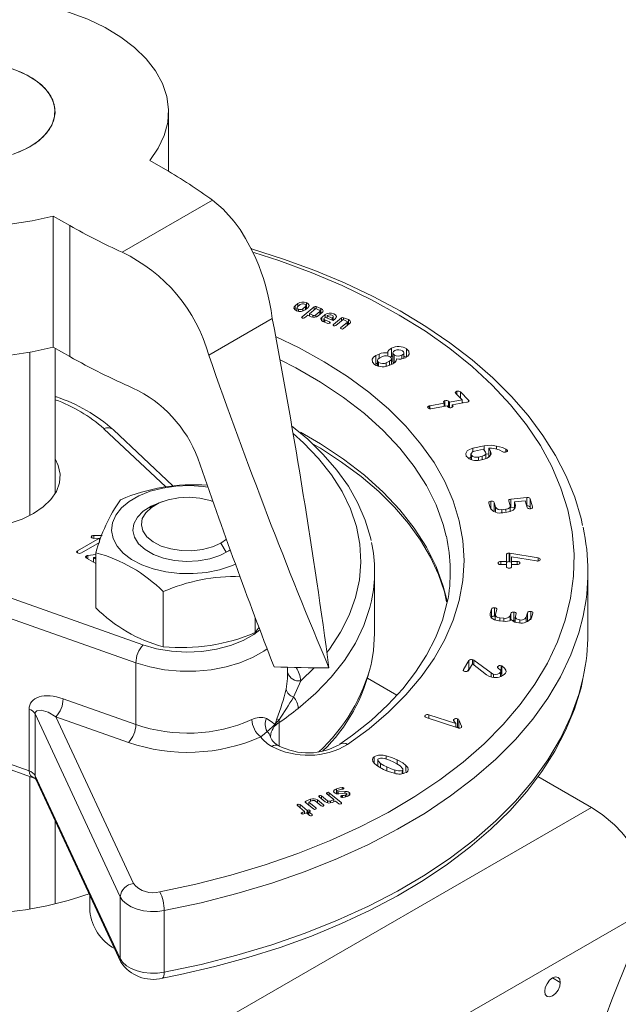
# Model space of a CAD drawing. Header units: millimetres. Extents: x 195 to 7681, y 65 to 5395.
# Tile 38 of 80: x 1066 to 1153, y 4495 to 4638. Entities that reach past the tile are written whole.
import ezdxf

# ---------------------------------------------------------------- set-up
doc = ezdxf.new("R2010")
doc.units = ezdxf.units.MM
doc.layers.add('COTAS', color=1, linetype='Continuous')
doc.dimstyles.new('SLDDIMSTYLE1', dxfattribs={"dimtxt": 0.18, "dimasz": 45.5, "dimexe": 0, "dimexo": 0.0625, "dimgap": 0, "dimtad": 0, "dimtih": 1, "dimtoh": 1, "dimdec": 0, "dimrnd": 1e-09, "dimzin": 0, "dimdsep": 46, "dimtxsty": 'Standard', "dimsah": 1, "dimcen": 0.09, "dimadec": 0, "dimazin": 0, "dimtfac": 45.5, "dimtdec": 0, "dimtofl": 0, "dimtmove": 0, "dimatfit": 3, "dimfxl": 1, "dimfrac": 2, "dimtolj": 1, "dimtzin": 0, "dimarcsym": 0})

msp = doc.modelspace()

# ---------------------------------------------------------------- linework, layer by layer
at = {"color": 7, "linetype": 'Continuous', "lineweight": 18, "ltscale": 13}
for p, q in [((1087.89, 4616.28), (1087.89, 4624.95)), ((1085.17, 4617.86), (1087.45, 4616.54)), ((1094.31, 4612.08), (1081.16, 4604.49)), ((1073.54, 4608.37), (1071.11, 4609.77)), ((1071.11, 4609.77), (1071.11, 4590.7)), ((1073.54, 4608.37), (1073.54, 4589.3)), ((1106.3, 4596.71), (1106.69, 4597.03)), ((1106.3, 4596.71), (1106.3, 4596.12)), ((1106.58, 4596.41), (1106.58, 4595.97)), ((1107.06, 4596.88), (1106.67, 4596.56)), ((1106.69, 4597.03), (1106.69, 4596.58)), ((1106.78, 4596.2), (1106.78, 4595.91)), ((1107.32, 4595.1), (1109.07, 4596.55)), ((1107.41, 4596.26), (1107.8, 4596.58)), ((1107.41, 4596.26), (1107.41, 4595.94)), ((1108.17, 4596.43), (1107.78, 4596.11)), ((1107.8, 4596.58), (1107.8, 4596.13)), ((1107.88, 4596.2), (1107.88, 4596.73)), ((1107.95, 4597.16), (1107.95, 4596.25)), ((1109.31, 4596.29), (1108.4, 4595.54)), ((1109.07, 4596.55), (1109.07, 4596.1)), ((1109.3, 4595.38), (1109.88, 4595.86)), ((1109.82, 4596.09), (1109.31, 4596.29)), ((1109.38, 4596.58), (1110.07, 4596.3)), ((1109.38, 4596.58), (1109.38, 4596.27)), ((1109.88, 4595.86), (1109.88, 4595.41)), ((1109.94, 4595.45), (1109.94, 4595.96)), ((1110.07, 4596.3), (1110.07, 4595.56)), ((1102.99, 4594.84), (1093.75, 4589.51)), ((1107.32, 4595.1), (1107.32, 4594.95)), ((1108.14, 4595.33), (1107.68, 4594.96)), ((1108.65, 4595.12), (1108.14, 4595.33)), ((1108.4, 4595.54), (1108.9, 4595.34)), ((1108.4, 4595.54), (1108.4, 4595.23)), ((1108.9, 4595.34), (1108.9, 4595.06)), ((1109.3, 4595.38), (1109.3, 4595.08)), ((1110.25, 4595.71), (1109.67, 4595.23)), ((1110.18, 4595.02), (1110.66, 4595.43)), ((1110.18, 4595.02), (1110.18, 4594.55)), ((1111.05, 4594.15), (1110.36, 4594.43)), ((1110.49, 4594.78), (1110.49, 4594.38)), ((1110.71, 4595.01), (1110.55, 4594.88)), ((1110.61, 4594.64), (1111.31, 4594.36)), ((1110.61, 4594.64), (1110.61, 4594.33)), ((1110.66, 4595.43), (1110.66, 4594.97)), ((1111.82, 4594.56), (1110.71, 4595.01)), ((1111.03, 4595.28), (1110.96, 4595.22)), ((1110.96, 4595.22), (1111.71, 4594.92)), ((1110.96, 4595.22), (1110.96, 4594.91)), ((1111.71, 4594.92), (1111.78, 4594.98)), ((1111.71, 4594.92), (1111.71, 4594.61)), ((1111.78, 4594.98), (1111.78, 4594.58)), ((1112.14, 4594.83), (1111.82, 4594.56)), ((1111.86, 4594.59), (1111.86, 4595.12)), ((1111.88, 4593.98), (1113.04, 4594.94)), ((1113.28, 4594.69), (1112.24, 4593.83)), ((1113.04, 4594.94), (1113.04, 4594.49)), ((1113.79, 4594.48), (1113.28, 4594.69)), ((1113.36, 4594.97), (1114.05, 4594.69)), ((1113.36, 4594.97), (1113.36, 4594.66)), ((1114.05, 4594.69), (1114.05, 4593.96)), ((1111.31, 4594.36), (1111.31, 4594.15)), ((1111.88, 4593.98), (1111.88, 4593.83)), ((1112.98, 4593.53), (1113.86, 4594.25)), ((1112.98, 4593.53), (1112.98, 4593.38)), ((1114.23, 4594.11), (1113.35, 4593.38)), ((1113.86, 4594.25), (1113.86, 4593.8)), ((1113.91, 4593.85), (1113.91, 4594.35)), ((1073.54, 4589.3), (1071.11, 4590.7)), ((1071.39, 4569.34), (1071.39, 4590.54)), ((1120.32, 4590.55), (1120.32, 4589.32)), ((1122.53, 4590.43), (1122.53, 4589.21)), ((1067.73, 4566.18), (1067.73, 4589.94)), ((1118.05, 4589.45), (1118.51, 4589.67)), ((1118.05, 4589.45), (1118.05, 4588.23)), ((1118.27, 4588.75), (1118.27, 4587.97)), ((1118.51, 4589.67), (1118.51, 4589.07)), ((1119.01, 4589.32), (1118.56, 4589.1)), ((1119.79, 4589.84), (1119.79, 4589.4)), ((1120.32, 4589.32), (1120.17, 4589.23)), ((1120.31, 4588.18), (1120.31, 4588.98)), ((1120.53, 4589.4), (1120.32, 4589.32)), ((1120.53, 4589.85), (1120.53, 4588.62)), ((1120.72, 4589.56), (1120.72, 4588.41)), ((1121.84, 4589.5), (1121.84, 4588.99)), ((1122.12, 4589.07), (1122.12, 4589.86)), ((1122.53, 4589.21), (1122.12, 4589.39)), ((1118.27, 4588.33), (1118.05, 4588.23)), ((1118.46, 4588.46), (1118.46, 4587.93)), ((1119.57, 4588.4), (1120.03, 4588.63)), ((1119.57, 4588.4), (1119.57, 4587.9)), ((1120.03, 4588.63), (1120.03, 4588.04)), ((1071.58, 4583.45), (1071.39, 4583.52)), ((1128.76, 4582.68), (1130.62, 4583)), ((1130.62, 4583), (1129.67, 4583.95)), ((1129.81, 4584.26), (1129.81, 4583.8)), ((1130.35, 4584.17), (1131.53, 4582.99)), ((1130.35, 4584.17), (1130.35, 4583.27)), ((1130.62, 4583), (1130.62, 4582.54)), ((1131.53, 4582.99), (1131.53, 4582.75)), ((1125.79, 4582.13), (1125.79, 4581.73)), ((1125.89, 4582.15), (1128.01, 4582.52)), ((1125.89, 4582.15), (1125.89, 4581.71)), ((1128.4, 4582.14), (1126.07, 4581.71)), ((1128.01, 4582.52), (1127.95, 4582.59)), ((1128.01, 4582.52), (1128.01, 4582.06)), ((1128.1, 4582.9), (1128.1, 4582.08)), ((1128.54, 4582), (1128.4, 4582.14)), ((1128.63, 4582.81), (1128.76, 4582.68)), ((1128.63, 4582.81), (1128.63, 4581.93)), ((1128.76, 4582.68), (1128.76, 4581.88)), ((1131.3, 4582.66), (1129.15, 4582.28)), ((1129.15, 4582.28), (1129.22, 4582.22)), ((1129.15, 4582.28), (1129.15, 4581.94)), ((1129.22, 4582.22), (1129.22, 4581.98)), ((1130.73, 4582.56), (1130.62, 4582.67)), ((1078.5, 4578.82), (1087.5, 4570.35)), ((1088.51, 4570.5), (1079.87, 4578.64)), ((1132.14, 4575.97), (1133.82, 4576.32)), ((1132.14, 4575.97), (1132.14, 4575.45)), ((1133.72, 4575.82), (1132.42, 4575.55)), ((1133.99, 4575.39), (1133.72, 4575.82)), ((1133.82, 4576.32), (1133.82, 4575.66)), ((1134.46, 4575.96), (1134.72, 4575.54)), ((1134.46, 4575.96), (1134.46, 4574.74)), ((1135.61, 4576.29), (1135.61, 4575.85)), ((1136.95, 4575.86), (1136.95, 4575.41)), ((1131.89, 4575.13), (1131.89, 4575.12)), ((1131.89, 4575.12), (1131.89, 4574.33)), ((1131.94, 4574.96), (1131.94, 4574.32)), ((1132.96, 4574.69), (1133.52, 4574.81)), ((1132.96, 4574.69), (1132.96, 4574.24)), ((1133.79, 4574.38), (1133.23, 4574.26)), ((1133.52, 4574.81), (1133.52, 4574.32)), ((1134.04, 4574.46), (1134.04, 4575.23)), ((1134.46, 4575.17), (1134.04, 4575.12)), ((1134.72, 4575.54), (1134.72, 4574.98)), ((1137.15, 4575.69), (1137.15, 4575.51)), ((1137.7, 4568.56), (1140.03, 4568.79)), ((1140.03, 4568.79), (1140.03, 4567.57)), ((1140.48, 4568.61), (1140.84, 4567.43)), ((1140.48, 4568.61), (1140.48, 4567.38)), ((1085.92, 4567.7), (1085.16, 4567.26)), ((1134.67, 4567.33), (1134.47, 4568)), ((1134.79, 4568.26), (1134.79, 4567.04)), ((1135.24, 4568.08), (1135.44, 4567.4)), ((1135.24, 4568.08), (1135.24, 4566.85)), ((1135.44, 4567.4), (1135.44, 4566.72)), ((1137.59, 4567.62), (1137.38, 4568.29)), ((1137.6, 4566.76), (1137.6, 4567.5)), ((1137.7, 4567.33), (1137.6, 4567.31)), ((1137.7, 4568.56), (1137.7, 4567.33)), ((1138.22, 4567.38), (1137.7, 4567.33)), ((1139.78, 4568.31), (1138.22, 4568.15)), ((1138.22, 4568.15), (1138.35, 4567.7)), ((1138.22, 4568.15), (1138.22, 4567.18)), ((1140.07, 4567.36), (1139.78, 4568.31)), ((1140.03, 4567.57), (1140.01, 4567.57)), ((1140.54, 4567.18), (1140.48, 4567.38)), ((1140.84, 4567.43), (1140.84, 4567.33)), ((1136.36, 4567.03), (1136.95, 4567.09)), ((1136.36, 4567.03), (1136.36, 4566.59)), ((1137.08, 4566.65), (1136.5, 4566.59)), ((1136.95, 4567.09), (1136.95, 4566.78)), ((1074.67, 4561.06), (1077.86, 4562.9)), ((1076.76, 4563.23), (1076.76, 4562.91)), ((1077.03, 4563.29), (1078.22, 4563.29)), ((1077.03, 4563.29), (1077.03, 4562.84)), ((1077.86, 4562.9), (1077.03, 4562.84)), ((1077.86, 4562.9), (1077.86, 4562.31)), ((1077.84, 4562.25), (1075.22, 4560.74)), ((1095.5, 4562.17), (1096.27, 4560.85)), ((1084.18, 4547.36), (1048.07, 4560.13)), ((1074.67, 4561.06), (1074.67, 4560.74)), ((1075.97, 4560.3), (1075.97, 4559.98)), ((1076.17, 4560.37), (1077.33, 4560.52)), ((1076.17, 4560.37), (1076.17, 4559.87)), ((1077.33, 4560.09), (1076.96, 4560.05)), ((1076.96, 4560.05), (1077.33, 4559.84)), ((1076.96, 4560.05), (1076.96, 4559.41)), ((1077.33, 4560.75), (1077.33, 4552.74)), ((1137.03, 4559.5), (1137.03, 4560.47)), ((1137.42, 4560.69), (1137.42, 4559.47)), ((1137.52, 4560.69), (1141.66, 4560)), ((1137.52, 4560.69), (1137.52, 4559.46)), ((1137.8, 4560.18), (1137.8, 4559.5)), ((1141.42, 4559.57), (1137.8, 4560.18)), ((1141.66, 4560), (1141.66, 4559.56)), ((1077.33, 4559.2), (1075.97, 4559.99)), ((1136.24, 4559.5), (1137.03, 4559.5)), ((1136.24, 4559.5), (1136.24, 4559.04)), ((1137.03, 4559.04), (1136.24, 4559.04)), ((1137.03, 4559.5), (1137.03, 4559.04)), ((1137.03, 4558.76), (1137.03, 4559.04)), ((1137.8, 4559.41), (1137.52, 4559.46)), ((1137.8, 4559.5), (1138.6, 4559.5)), ((1137.8, 4559.5), (1137.8, 4559.04)), ((1137.8, 4559.04), (1137.8, 4558.76)), ((1138.6, 4559.04), (1137.8, 4559.04)), ((1138.6, 4559.5), (1138.6, 4559.04)), ((1117.87, 4549.01), (1117.87, 4558)), ((1148.89, 4549.01), (1148.89, 4558)), ((1055.44, 4554.54), (1083.14, 4544.74)), ((1087.13, 4555.1), (1087.13, 4547.08)), ((1128.44, 4553.5), (1128.36, 4553.89)), ((1134.66, 4551.9), (1134.87, 4552.57)), ((1134.66, 4551.9), (1134.66, 4551.62)), ((1134.87, 4552.57), (1134.87, 4551.35)), ((1135.33, 4552.76), (1135.33, 4551.53)), ((1135.42, 4551.52), (1135.33, 4551.53)), ((1135.42, 4551.69), (1135.42, 4550.97)), ((1135.64, 4552.5), (1135.43, 4551.82)), ((1137.58, 4551.6), (1137.68, 4551.94)), ((1137.58, 4551.6), (1137.58, 4550.91)), ((1137.68, 4551.94), (1137.68, 4550.96)), ((1138.13, 4552.12), (1138.13, 4550.9)), ((1138.33, 4551.4), (1138.33, 4550.66)), ((1138.45, 4551.86), (1138.34, 4551.52)), ((1139.91, 4551.37), (1140.12, 4552.04)), ((1140.12, 4552.04), (1140.12, 4550.82)), ((1140.57, 4552.22), (1140.57, 4551)), ((1140.88, 4551.96), (1140.68, 4551.29)), ((1100.51, 4551.31), (1100.51, 4549.15)), ((1136.53, 4550.79), (1135.94, 4550.85)), ((1136.08, 4551.29), (1136.66, 4551.23)), ((1136.08, 4551.29), (1136.08, 4550.83)), ((1136.66, 4551.23), (1136.66, 4550.79)), ((1139, 4551), (1139, 4550.55)), ((1139.91, 4551.37), (1139.91, 4550.66)), ((1100.51, 4549.15), (1101.08, 4549.94)), ((1083.14, 4535.76), (1083.14, 4544.74)), ((1130.78, 4543.78), (1131.59, 4545.06)), ((1132.11, 4544.57), (1131.52, 4543.63)), ((1131.59, 4545.06), (1131.59, 4543.84)), ((1132.1, 4545.2), (1132.1, 4544.55)), ((1134.16, 4543), (1132.11, 4544.57)), ((1132.28, 4545.12), (1134.81, 4543.26)), ((1132.28, 4545.12), (1132.28, 4544.44)), ((1136.26, 4544.32), (1136.26, 4543.54)), ((1136.37, 4544.28), (1136.37, 4543.06)), ((1105.21, 4542.79), (1105.21, 4544.1)), ((1109.06, 4544.03), (1107.14, 4542.13)), ((1130.78, 4543.78), (1130.78, 4543.6)), ((1131.59, 4543.84), (1131.39, 4543.51)), ((1134.81, 4543.26), (1134.81, 4542.71)), ((1135.18, 4543.1), (1135.18, 4542.64)), ((1135.77, 4544.19), (1135.77, 4544.02)), ((1136.19, 4543.37), (1136.19, 4542.75)), ((1136.22, 4542.76), (1136.22, 4543.56)), ((1106.06, 4539.74), (1107.14, 4542.13)), ((1116.82, 4542.51), (1121.11, 4540.03)), ((1083.14, 4535.76), (1072.57, 4539.49)), ((1067.62, 4537.98), (1067.62, 4529)), ((1068.5, 4537.3), (1080.86, 4510.68)), ((1068.5, 4528.31), (1068.5, 4537.3)), ((1125.22, 4537.11), (1125.22, 4536.87)), ((1125.76, 4537.19), (1129.67, 4535.89)), ((1125.76, 4537.19), (1125.76, 4536.67)), ((1082.79, 4512.61), (1071.52, 4536.88)), ((1071.52, 4536.88), (1082.09, 4533.14)), ((1103.67, 4536.58), (1103.97, 4536.43)), ((1104, 4532.64), (1104, 4536.06)), ((1129.98, 4535.26), (1125.37, 4536.8)), ((1129.67, 4535.89), (1129.36, 4536.34)), ((1129.4, 4536.5), (1129.4, 4536.28)), ((1129.67, 4535.89), (1129.67, 4535.36)), ((1129.94, 4536.59), (1129.94, 4535.36)), ((1130.11, 4536.45), (1130.53, 4535.54)), ((1130.11, 4536.45), (1130.11, 4535.23)), ((1130.53, 4535.54), (1130.53, 4535.39)), ((1102.72, 4533.93), (1102.71, 4534.01)), ((1102.72, 4533.93), (1102.71, 4533.96)), ((1058.12, 4531.59), (1068.5, 4527.92)), ((1067.62, 4529), (1059.03, 4532.04)), ((1102.91, 4532.59), (1102.91, 4532.59)), ((1103.91, 4532.69), (1103.91, 4532.69)), ((1117.82, 4531.06), (1117.82, 4530.13)), ((1118.34, 4530.58), (1118.34, 4529.69)), ((1118.74, 4530.11), (1118.74, 4529.46)), ((1119.57, 4531.2), (1119.57, 4530.71)), ((1121.17, 4530.63), (1121.17, 4530.01)), ((1119.65, 4529.58), (1119.65, 4529.02)), ((1120.8, 4529.14), (1120.8, 4528.68)), ((1121.9, 4529.09), (1121.9, 4528.59)), ((1121.97, 4528.6), (1121.97, 4529.28)), ((1122.43, 4529.82), (1122.43, 4528.9)), ((1067.73, 4508.91), (1067.73, 4528.19)), ((1080.86, 4501.7), (1068.5, 4528.31)), ((1068.51, 4527.9), (1068.61, 4527.8)), ((1068.59, 4527.83), (1080.97, 4501.15)), ((1141.63, 4528.19), (1149.4, 4523.7)), ((1111.94, 4524.83), (1110.9, 4525.68)), ((1110.95, 4525.86), (1110.95, 4525.64)), ((1111.27, 4525.83), (1113.02, 4524.39)), ((1111.27, 4525.83), (1111.27, 4525.38)), ((1111.95, 4526.17), (1111.95, 4525.91)), ((1112.33, 4526.42), (1112.33, 4525.7)), ((1112.36, 4526.04), (1112.36, 4525.7)), ((1112.39, 4525.99), (1112.39, 4525.69)), ((1112.58, 4525.94), (1113.54, 4526.03)), ((1112.58, 4525.94), (1112.58, 4525.68)), ((1113.62, 4525.78), (1112.66, 4525.69)), ((1113.14, 4526.61), (1113.14, 4526.35)), ((1113.35, 4526.56), (1113.35, 4526.41)), ((1113.54, 4526.03), (1113.54, 4525.77)), ((1113.84, 4525.29), (1113.84, 4525.67)), ((1114.18, 4525.87), (1114.18, 4525.49)), ((1108.97, 4523.47), (1107.8, 4524.43)), ((1107.86, 4524.61), (1108.55, 4524.89)), ((1107.86, 4524.61), (1107.86, 4524.39)), ((1108.81, 4524.68), (1108.3, 4524.48)), ((1108.3, 4524.48), (1109.34, 4523.62)), ((1108.3, 4524.48), (1108.3, 4524.02)), ((1108.55, 4524.89), (1108.55, 4524.58)), ((1110.08, 4523.92), (1109.2, 4524.64)), ((1109.57, 4524.79), (1110.45, 4524.07)), ((1109.57, 4524.79), (1109.57, 4524.34)), ((1110.68, 4524.51), (1109.79, 4525.24)), ((1109.85, 4525.42), (1109.85, 4525.19)), ((1110.16, 4525.38), (1111.03, 4524.66)), ((1110.16, 4525.38), (1110.16, 4524.93)), ((1111.03, 4524.66), (1111.03, 4524.36)), ((1111.43, 4524.62), (1111.94, 4524.83)), ((1111.43, 4524.62), (1111.43, 4524.35)), ((1112.19, 4524.61), (1111.68, 4524.41)), ((1111.94, 4524.83), (1111.94, 4524.51)), ((1112.65, 4524.24), (1112.19, 4524.61)), ((1113.02, 4524.39), (1113.02, 4524.24)), ((1113.04, 4525.39), (1113.04, 4525.18)), ((1113.18, 4525.42), (1113.18, 4525.16)), ((1113.62, 4525.51), (1113.62, 4525.22)), ((1064.55, 4474.72), (1149.4, 4523.7)), ((1107.69, 4523.11), (1106.65, 4523.96)), ((1106.7, 4524.15), (1106.7, 4523.92)), ((1107.02, 4524.11), (1108.06, 4523.26)), ((1107.02, 4524.11), (1107.02, 4523.66)), ((1107.32, 4522.96), (1107.69, 4523.11)), ((1107.32, 4522.96), (1107.32, 4522.74)), ((1107.94, 4522.9), (1107.57, 4522.75)), ((1107.69, 4523.11), (1107.69, 4522.79)), ((1108.4, 4522.52), (1107.94, 4522.9)), ((1108.06, 4523.26), (1108.15, 4523.29)), ((1108.06, 4523.26), (1108.06, 4522.8)), ((1108.15, 4523.29), (1108.15, 4522.73)), ((1108.41, 4523.08), (1108.31, 4523.05)), ((1108.31, 4523.05), (1108.77, 4522.67)), ((1108.31, 4523.05), (1108.31, 4522.59)), ((1108.46, 4523.26), (1108.46, 4523.11)), ((1109.34, 4523.62), (1109.34, 4523.47)), ((1110.45, 4524.07), (1110.45, 4523.92)), ((1071.39, 4509.65), (1071.39, 4521.79)), ((1108.77, 4522.67), (1108.77, 4522.52)), ((1076.46, 4510.87), (1076.46, 4508.6)), ((1080.86, 4510.68), (1080.86, 4501.7)), ((1073.04, 4460.02), (1157.89, 4509)), ((1087.26, 4499.71), (1087.26, 4508.69)), ((1144.88, 4498.23), (1143.75, 4498.88))]:
    msp.add_line(p, q, dxfattribs=at)
at = {"color": 7, "linetype": 'Continuous', "lineweight": 18, "ltscale": 13, "flags": 128}
for points in [[(1085.17, 4617.86), (1086.39, 4619.64), (1087.27, 4621.48), (1087.77, 4623.37), (1087.89, 4625.28), (1087.63, 4627.19), (1087, 4629.07), (1086.01, 4630.89), (1084.66, 4632.64), (1082.97, 4634.28), (1080.97, 4635.81), (1078.68, 4637.19), (1076.14, 4638.41), (1073.37, 4639.46), (1070.41, 4640.32), (1067.3, 4640.97), (1064.08, 4641.42), (1060.79, 4641.66), (1057.48, 4641.67), (1054.19, 4641.47), (1050.95, 4641.05), (1047.82, 4640.43), (1044.84, 4639.6)], [(1033.53, 4633.06), (1032.09, 4631.34), (1031, 4629.54), (1030.28, 4627.68), (1029.93, 4625.78), (1029.96, 4623.87), (1030.36, 4621.97), (1031.13, 4620.11), (1032.27, 4618.32), (1033.75, 4616.61), (1035.56, 4615.01), (1037.67, 4613.54), (1040.06, 4612.22), (1042.7, 4611.06), (1045.54, 4610.09), (1048.56, 4609.31), (1051.72, 4608.73), (1054.97, 4608.36), (1058.26, 4608.21), (1061.57, 4608.28), (1064.84, 4608.57), (1068.04, 4609.06), (1071.11, 4609.77)], [(1064.76, 4631.32), (1066.54, 4630.66), (1068.1, 4629.83), (1069.4, 4628.86), (1070.39, 4627.78), (1071.05, 4626.62), (1071.37, 4625.41), (1071.32, 4624.19), (1070.92, 4622.99), (1070.17, 4621.84), (1069.1, 4620.78), (1067.73, 4619.85)], [(1065.67, 4631.01), (1067.35, 4630.27), (1068.78, 4629.36), (1069.93, 4628.34), (1070.77, 4627.21), (1071.26, 4626.02), (1071.39, 4624.8), (1071.17, 4623.58), (1070.59, 4622.4), (1069.67, 4621.3), (1068.45, 4620.3), (1066.95, 4619.43), (1065.22, 4618.73)], [(1067.73, 4619.85), (1066.11, 4619.06)], [(1102.99, 4594.84), (1102.82, 4596), (1102.6, 4597.23), (1102.31, 4598.52), (1101.94, 4599.87), (1101.69, 4600.69), (1101.38, 4601.59), (1101.02, 4602.56), (1100.59, 4603.6), (1100.08, 4604.69), (1099.11, 4606.51), (1098.3, 4607.79), (1097.74, 4608.6), (1097.6, 4608.77), (1097.5, 4608.9), (1097.44, 4608.99), (1095.84, 4610.78), (1094.31, 4612.08)], [(1071.11, 4590.7), (1068.08, 4590), (1064.92, 4589.51), (1061.69, 4589.22), (1058.42, 4589.14), (1055.16, 4589.28), (1051.95, 4589.63), (1048.83, 4590.18), (1045.83, 4590.94), (1043, 4591.88), (1040.37, 4593), (1037.98, 4594.29), (1035.85, 4595.72), (1034.01, 4597.28), (1032.5, 4598.95), (1031.31, 4600.71), (1030.48, 4602.54), (1030.01, 4604.41), (1029.89, 4605.88)], [(1100.3, 4604.45), (1103.92, 4603.28), (1108.63, 4601.54), (1113.13, 4599.64), (1117.41, 4597.57), (1121.46, 4595.35), (1125.26, 4592.99), (1128.79, 4590.49), (1132.04, 4587.87), (1134.99, 4585.14), (1137.64, 4582.3), (1139.97, 4579.38), (1141.98, 4576.37), (1143.65, 4573.3), (1144.98, 4570.17), (1145.96, 4566.99), (1146.6, 4563.79), (1146.88, 4560.57), (1146.81, 4557.35), (1146.38, 4554.14), (1145.6, 4550.95), (1144.47, 4547.79), (1143, 4544.69), (1141.19, 4541.64), (1139.05, 4538.66), (1136.59, 4535.77), (1133.81, 4532.97), (1130.73, 4530.29), (1127.37, 4527.72), (1123.72, 4525.28), (1119.82, 4522.97), (1115.67, 4520.82), (1111.3, 4518.82), (1106.71, 4516.98), (1101.93, 4515.32), (1096.98, 4513.83), (1091.87, 4512.53), (1086.63, 4511.42)], [(1148.13, 4564.75), (1147.93, 4565.75), (1146.99, 4568.85), (1145.75, 4571.9), (1144.2, 4574.9), (1142.35, 4577.85), (1140.2, 4580.72), (1137.77, 4583.52), (1135.05, 4586.23), (1132.06, 4588.83), (1128.82, 4591.33), (1125.32, 4593.7), (1121.6, 4595.95), (1117.65, 4598.06), (1113.5, 4600.03), (1109.16, 4601.85), (1104.64, 4603.51), (1099.96, 4605.01), (1099.9, 4605.03)], [(1106.52, 4595.98), (1106.25, 4596.15), (1106.14, 4596.37), (1106.17, 4596.55), (1106.3, 4596.71)], [(1106.67, 4596.56), (1106.59, 4596.45), (1106.6, 4596.34), (1106.67, 4596.26), (1106.78, 4596.2)], [(1107.8, 4596.58), (1107.88, 4596.69), (1107.86, 4596.81), (1107.8, 4596.89), (1107.69, 4596.95)], [(1107.95, 4597.16), (1108.22, 4596.99), (1108.33, 4596.77), (1108.3, 4596.6), (1108.17, 4596.43)], [(1109.88, 4595.86), (1109.93, 4595.93), (1109.93, 4596), (1109.89, 4596.05), (1109.82, 4596.09)], [(1110.07, 4596.3), (1110.29, 4596.16), (1110.39, 4595.99), (1110.36, 4595.84), (1110.25, 4595.71)], [(1107.37, 4594.92), (1107.31, 4594.95), (1107.28, 4594.98), (1107.26, 4595.02), (1107.27, 4595.06), (1107.32, 4595.1)], [(1110.36, 4594.43), (1110.14, 4594.57), (1110.04, 4594.75), (1110.06, 4594.89), (1110.18, 4595.02)], [(1110.55, 4594.88), (1110.5, 4594.81), (1110.51, 4594.74), (1110.55, 4594.68), (1110.61, 4594.64)], [(1111.78, 4594.98), (1111.85, 4595.08), (1111.84, 4595.2), (1111.78, 4595.28), (1111.66, 4595.34)], [(1111.92, 4595.55), (1112.19, 4595.38), (1112.31, 4595.17), (1112.28, 4594.99), (1112.14, 4594.83)], [(1113.86, 4594.25), (1113.91, 4594.32), (1113.9, 4594.39), (1113.86, 4594.44), (1113.79, 4594.48)], [(1114.05, 4594.69), (1114.27, 4594.56), (1114.36, 4594.38), (1114.34, 4594.24), (1114.23, 4594.11)], [(1111.31, 4594.36), (1111.37, 4594.34), (1111.4, 4594.3), (1111.42, 4594.27), (1111.41, 4594.23), (1111.37, 4594.18)], [(1111.93, 4593.8), (1111.87, 4593.83), (1111.84, 4593.86), (1111.82, 4593.89), (1111.83, 4593.93), (1111.88, 4593.98)], [(1113.04, 4593.35), (1112.98, 4593.38), (1112.94, 4593.41), (1112.93, 4593.44), (1112.94, 4593.49), (1112.98, 4593.53)], [(1113.95, 4532.86), (1117.06, 4535.15), (1119.88, 4537.56), (1122.41, 4540.07), (1124.62, 4542.69), (1126.51, 4545.38), (1128.07, 4548.15), (1129.3, 4550.97), (1130.17, 4553.83), (1130.7, 4556.73), (1130.88, 4559.63), (1130.7, 4562.54), (1130.17, 4565.43), (1129.29, 4568.3), (1128.07, 4571.12), (1126.51, 4573.89), (1124.61, 4576.58), (1122.4, 4579.19), (1119.87, 4581.71), (1117.04, 4584.12), (1113.93, 4586.41), (1110.55, 4588.57), (1106.92, 4590.58), (1103.47, 4592.25)], [(1119.79, 4589.84), (1119.8, 4590.07), (1119.92, 4590.27), (1120.32, 4590.55)], [(1120.82, 4590.2), (1120.61, 4590.04), (1120.53, 4589.85), (1120.58, 4589.69), (1120.72, 4589.56)], [(1121.84, 4589.5), (1122.05, 4589.66), (1122.12, 4589.86), (1122.08, 4590.01), (1121.94, 4590.15)], [(1122.53, 4590.43), (1122.85, 4590.08), (1122.88, 4589.68), (1122.7, 4589.39), (1122.34, 4589.16)], [(1104.11, 4588.83), (1106.39, 4587.66), (1110, 4585.6), (1113.33, 4583.38), (1116.38, 4581.04), (1119.12, 4578.57), (1121.55, 4575.99), (1123.64, 4573.32), (1125.4, 4570.57), (1126.8, 4567.75), (1127.85, 4564.88), (1128.3, 4563.18)], [(1117.86, 4588.17), (1117.54, 4588.52), (1117.51, 4588.92), (1117.7, 4589.21), (1118.05, 4589.45)], [(1118.56, 4589.1), (1118.34, 4588.94), (1118.27, 4588.75), (1118.32, 4588.6), (1118.46, 4588.46)], [(1120.03, 4588.63), (1120.24, 4588.78), (1120.31, 4588.98), (1120.27, 4589.13), (1120.13, 4589.27)], [(1121.05, 4588.98), (1121, 4588.67), (1120.81, 4588.46)], [(1120.81, 4588.46), (1120.5, 4588.27), (1120.08, 4588.06)], [(1120.54, 4588.62), (1120.53, 4588.62), (1120.58, 4588.47), (1120.65, 4588.4)], [(1071.39, 4583.47), (1071.49, 4583.47), (1071.58, 4583.45)], [(1129.67, 4583.95), (1129.62, 4584.02), (1129.6, 4584.08), (1129.62, 4584.14), (1129.69, 4584.2), (1129.81, 4584.26)], [(1131.53, 4582.99), (1131.58, 4582.92), (1131.6, 4582.86), (1131.58, 4582.8), (1131.51, 4582.74), (1131.4, 4582.69)], [(1125.65, 4581.82), (1125.6, 4581.89), (1125.58, 4581.95), (1125.6, 4582.01), (1125.67, 4582.07), (1125.79, 4582.13)], [(1125.79, 4582.13), (1125.85, 4582.14), (1125.89, 4582.15)], [(1127.95, 4582.59), (1127.9, 4582.66), (1127.88, 4582.72), (1127.9, 4582.78), (1127.97, 4582.84), (1128.1, 4582.9)], [(1129.22, 4582.22), (1129.27, 4582.15), (1129.29, 4582.09), (1129.27, 4582.03), (1129.2, 4581.97), (1129.08, 4581.91)], [(1131.4, 4582.69), (1131.35, 4582.67), (1131.3, 4582.66)], [(1117.35, 4562.55), (1117.27, 4563), (1116.51, 4565.52), (1115.43, 4568), (1114.05, 4570.43), (1112.38, 4572.79), (1110.41, 4575.08), (1108.16, 4577.27), (1105.8, 4579.23)], [(1106.01, 4578.12), (1107.54, 4576.76), (1109.73, 4574.48), (1111.61, 4572.12), (1113.15, 4569.67), (1114.36, 4567.16), (1115.22, 4564.6), (1115.72, 4562.02), (1115.87, 4559.41), (1115.66, 4556.81), (1115.1, 4554.23), (1114.18, 4551.68), (1112.92, 4549.18), (1111.32, 4546.74), (1110.93, 4546.22)], [(1128.36, 4553.89), (1127.85, 4555.9), (1126.8, 4558.77), (1125.4, 4561.59), (1123.64, 4564.34), (1121.55, 4567.01), (1119.12, 4569.59), (1116.38, 4572.06), (1113.33, 4574.4), (1110, 4576.62), (1107.11, 4578.3)], [(1108.84, 4576.61), (1109.99, 4575.96), (1113.07, 4573.96), (1115.9, 4571.86), (1118.47, 4569.67), (1120.78, 4567.39), (1122.81, 4565.03), (1124.55, 4562.61), (1126.01, 4560.14), (1127.18, 4557.61), (1128.04, 4555.05), (1128.35, 4553.61)], [(1131.21, 4574.81), (1131.12, 4575.2), (1131.33, 4575.58), (1131.67, 4575.81), (1132.14, 4575.97)], [(1133.82, 4576.32), (1134.86, 4576.41), (1135.61, 4576.29)], [(1135.43, 4575.9), (1134.85, 4575.97), (1134.46, 4575.96)], [(1136.52, 4575.45), (1136, 4575.75), (1135.43, 4575.9)], [(1135.61, 4576.29), (1136.48, 4576.08), (1136.95, 4575.86)], [(1136.95, 4575.86), (1137.09, 4575.75), (1137.15, 4575.69)], [(1071.39, 4574.41), (1071.86, 4573.45), (1072.13, 4572.19), (1072.04, 4570.93), (1071.59, 4569.69), (1070.8, 4568.52), (1069.68, 4567.43), (1068.26, 4566.47), (1066.59, 4565.65), (1064.71, 4565)], [(1131.89, 4574.65), (1131.56, 4574.53), (1131.53, 4574.51)], [(1132.42, 4575.55), (1132.12, 4575.44), (1131.94, 4575.27), (1131.89, 4575.12), (1131.94, 4574.96)], [(1133.52, 4574.81), (1133.81, 4574.91), (1134, 4575.08), (1134.04, 4575.24), (1133.99, 4575.39)], [(1134.72, 4575.54), (1134.82, 4575.15), (1134.6, 4574.77), (1134.26, 4574.53), (1133.79, 4574.38)], [(1137.15, 4575.69), (1137.18, 4575.62), (1137.18, 4575.55), (1137.14, 4575.5), (1137.05, 4575.44), (1136.92, 4575.4)], [(1093.62, 4570.31), (1092.94, 4570.4), (1090.96, 4570.53), (1088.98, 4570.45), (1087.05, 4570.17), (1085.24, 4569.7), (1083.6, 4569.04), (1082.19, 4568.23), (1081.06, 4567.28), (1080.24, 4566.24), (1079.75, 4565.12), (1079.62, 4563.98), (1079.84, 4562.84), (1080.41, 4561.74), (1081.32, 4560.71), (1082.52, 4559.8), (1083.99, 4559.02), (1085.67, 4558.41), (1087.52, 4557.99), (1089.47, 4557.75), (1091.46, 4557.73), (1093.43, 4557.91), (1095.3, 4558.29), (1097.04, 4558.86), (1097.62, 4559.11)], [(1096.31, 4562.73), (1095.5, 4562.17), (1094.27, 4561.61), (1092.84, 4561.23), (1091.3, 4561.04), (1089.73, 4561.07), (1088.21, 4561.31), (1086.83, 4561.74), (1085.65, 4562.34), (1084.75, 4563.08), (1084.17, 4563.93), (1083.94, 4564.83), (1084.08, 4565.73), (1084.58, 4566.59), (1085.4, 4567.36), (1086.51, 4568.01), (1087.85, 4568.48), (1089.34, 4568.77), (1090.91, 4568.85), (1092.47, 4568.72), (1093.93, 4568.38), (1094.34, 4568.24)], [(1140.03, 4568.79), (1140.16, 4568.8), (1140.27, 4568.79), (1140.36, 4568.76), (1140.44, 4568.7), (1140.48, 4568.61)], [(1087.06, 4568.23), (1086.78, 4568.14), (1085.37, 4567.56), (1084.22, 4566.82), (1083.37, 4565.95), (1082.86, 4564.99), (1082.72, 4564), (1082.95, 4563.01), (1083.55, 4562.07), (1084.48, 4561.23), (1085.7, 4560.52), (1087.16, 4559.98), (1088.78, 4559.64), (1090.5, 4559.51), (1092.22, 4559.59), (1093.88, 4559.88), (1095.38, 4560.37), (1096.67, 4561.04), (1096.87, 4561.17)], [(1134.47, 4568), (1134.46, 4568.07), (1134.48, 4568.14), (1134.54, 4568.19), (1134.64, 4568.23), (1134.79, 4568.26)], [(1134.79, 4568.26), (1134.92, 4568.27), (1135.03, 4568.25), (1135.12, 4568.22), (1135.19, 4568.16), (1135.24, 4568.08)], [(1136.95, 4567.09), (1137.26, 4567.17), (1137.5, 4567.32), (1137.59, 4567.47), (1137.59, 4567.62)], [(1138.35, 4567.7), (1138.33, 4567.3), (1138, 4566.95), (1137.59, 4566.75), (1137.08, 4566.65)], [(1137.38, 4568.29), (1137.37, 4568.37), (1137.39, 4568.44), (1137.45, 4568.49), (1137.55, 4568.53), (1137.7, 4568.56)], [(1140.48, 4567.38), (1140.45, 4567.46), (1140.39, 4567.51), (1140.31, 4567.55), (1140.19, 4567.57), (1140.03, 4567.57)], [(1140.53, 4567.17), (1140.4, 4567.17), (1140.28, 4567.18), (1140.2, 4567.21), (1140.12, 4567.27), (1140.07, 4567.36)], [(1140.84, 4567.43), (1140.85, 4567.36), (1140.83, 4567.29), (1140.78, 4567.24), (1140.67, 4567.2), (1140.53, 4567.17)], [(1076.76, 4562.91), (1076.68, 4562.97), (1076.63, 4563.03), (1076.63, 4563.09), (1076.67, 4563.16), (1076.76, 4563.23)], [(1076.76, 4563.23), (1076.9, 4563.28), (1077.03, 4563.29)], [(1077.03, 4562.84), (1076.87, 4562.86), (1076.76, 4562.91)], [(1074.67, 4560.74), (1074.59, 4560.79), (1074.54, 4560.85), (1074.53, 4560.91), (1074.58, 4560.98), (1074.67, 4561.06)], [(1075.97, 4559.99), (1075.89, 4560.04), (1075.84, 4560.1), (1075.84, 4560.16), (1075.88, 4560.23), (1075.97, 4560.3)], [(1075.97, 4560.3), (1076.07, 4560.35), (1076.17, 4560.37)], [(1137.03, 4560.47), (1137.04, 4560.54), (1137.08, 4560.6), (1137.15, 4560.65), (1137.26, 4560.68), (1137.42, 4560.69)], [(1137.42, 4560.69), (1137.48, 4560.69), (1137.52, 4560.69)], [(1141.66, 4560), (1141.8, 4559.97), (1141.89, 4559.91), (1141.93, 4559.85), (1141.94, 4559.78)], [(1135.84, 4559.27), (1135.86, 4559.35), (1135.9, 4559.41), (1135.97, 4559.45), (1136.08, 4559.48), (1136.24, 4559.5)], [(1136.24, 4559.04), (1136.1, 4559.05), (1136, 4559.07), (1135.92, 4559.11), (1135.86, 4559.18), (1135.84, 4559.27)], [(1137.42, 4559.47), (1137.29, 4559.46), (1137.18, 4559.44), (1137.1, 4559.4), (1137.05, 4559.33), (1137.03, 4559.24)], [(1137.42, 4558.53), (1137.29, 4558.54), (1137.18, 4558.56), (1137.1, 4558.6), (1137.05, 4558.67), (1137.03, 4558.76)], [(1137.52, 4559.46), (1137.47, 4559.47), (1137.42, 4559.47)], [(1137.8, 4558.76), (1137.79, 4558.68), (1137.75, 4558.62), (1137.68, 4558.58), (1137.57, 4558.54), (1137.42, 4558.53)], [(1138.6, 4559.5), (1138.73, 4559.49), (1138.83, 4559.46), (1138.91, 4559.42), (1138.97, 4559.36), (1138.99, 4559.27)], [(1138.99, 4559.27), (1138.97, 4559.19), (1138.93, 4559.13), (1138.87, 4559.09), (1138.75, 4559.05), (1138.6, 4559.04)], [(1141.56, 4559.56), (1141.49, 4559.56), (1141.42, 4559.57)], [(1141.94, 4559.78), (1141.93, 4559.71), (1141.89, 4559.65), (1141.82, 4559.6), (1141.71, 4559.57), (1141.56, 4559.56)], [(1106.76, 4538.1), (1109.32, 4540.33), (1111.56, 4542.67), (1113.48, 4545.1), (1115.07, 4547.61), (1116.3, 4550.19), (1117.19, 4552.81), (1117.42, 4553.78)], [(1128.45, 4553.75), (1128.43, 4553.56), (1127.74, 4550.95), (1126.74, 4548.37), (1125.44, 4545.84), (1123.84, 4543.36), (1121.96, 4540.95), (1119.79, 4538.61), (1117.36, 4536.35), (1114.66, 4534.19), (1112.82, 4532.88)], [(1087.26, 4508.69), (1092.62, 4509.83), (1097.84, 4511.16), (1102.91, 4512.68), (1107.79, 4514.38), (1112.49, 4516.26), (1116.96, 4518.3), (1121.2, 4520.51), (1125.2, 4522.86), (1128.92, 4525.36), (1132.36, 4527.99), (1135.51, 4530.74), (1138.35, 4533.59), (1140.87, 4536.55), (1143.06, 4539.6), (1144.91, 4542.71), (1146.42, 4545.89), (1147.57, 4549.12), (1148.19, 4551.53)], [(1135.94, 4550.85), (1135.3, 4551), (1134.84, 4551.3), (1134.66, 4551.59), (1134.66, 4551.9)], [(1134.87, 4552.57), (1134.91, 4552.65), (1134.97, 4552.7), (1135.05, 4552.74), (1135.17, 4552.76), (1135.33, 4552.76)], [(1135.33, 4551.53), (1135.19, 4551.54), (1135.08, 4551.53), (1134.99, 4551.49), (1134.92, 4551.43), (1134.87, 4551.35)], [(1135.33, 4552.76), (1135.45, 4552.74), (1135.55, 4552.7), (1135.61, 4552.66), (1135.65, 4552.59), (1135.64, 4552.5)], [(1135.43, 4551.82), (1135.44, 4551.62), (1135.61, 4551.44), (1135.81, 4551.35), (1136.08, 4551.29)], [(1137.68, 4551.94), (1137.72, 4552.01), (1137.78, 4552.07), (1137.86, 4552.11), (1137.98, 4552.13), (1138.13, 4552.12)], [(1138.13, 4552.12), (1138.26, 4552.1), (1138.36, 4552.07), (1138.42, 4552.02), (1138.46, 4551.95), (1138.45, 4551.86)], [(1138.34, 4551.52), (1138.36, 4551.32), (1138.52, 4551.15), (1138.73, 4551.05), (1139, 4551)], [(1140.12, 4552.04), (1140.15, 4552.11), (1140.21, 4552.17), (1140.29, 4552.21), (1140.42, 4552.23), (1140.57, 4552.22)], [(1140.57, 4552.22), (1140.7, 4552.2), (1140.79, 4552.17), (1140.86, 4552.12), (1140.89, 4552.05), (1140.88, 4551.96)], [(1138.13, 4550.9), (1138, 4550.9), (1137.93, 4550.9)], [(1138.33, 4550.85), (1138.28, 4550.87), (1138.13, 4550.9)], [(1101.18, 4549.56), (1100.3, 4548.88), (1098.73, 4547.97), (1096.91, 4547.24), (1094.89, 4546.71), (1092.73, 4546.39), (1090.52, 4546.29), (1088.31, 4546.43), (1086.17, 4546.78), (1084.18, 4547.36)], [(1117.87, 4549.01), (1117.72, 4546.54), (1117.4, 4544.72)], [(1083.14, 4544.74), (1085.16, 4544.14), (1087.33, 4543.74), (1089.58, 4543.53), (1091.85, 4543.53), (1094.1, 4543.73), (1096.26, 4544.14), (1098.29, 4544.74), (1100.13, 4545.51), (1101.74, 4546.44), (1102.23, 4546.79)], [(1132.1, 4545.2), (1132.21, 4545.16), (1132.28, 4545.12)], [(1136.37, 4544.28), (1136.77, 4543.98), (1136.98, 4543.68), (1137.01, 4543.45), (1136.93, 4543.22)], [(1131.02, 4543.49), (1130.9, 4543.52), (1130.81, 4543.57), (1130.76, 4543.62), (1130.75, 4543.69), (1130.78, 4543.78)], [(1131.72, 4543.95), (1131.66, 4543.92), (1131.59, 4543.84)], [(1134.91, 4542.67), (1134.47, 4542.82), (1134.16, 4543)], [(1134.81, 4543.26), (1135, 4543.15), (1135.18, 4543.1)], [(1136.19, 4543.37), (1136.23, 4543.51), (1136.16, 4543.68), (1135.83, 4543.97)], [(1087.01, 4498.84), (1089.66, 4499.37), (1094.62, 4500.52), (1099.45, 4501.84), (1104.14, 4503.33), (1108.68, 4504.98), (1113.04, 4506.78), (1117.21, 4508.73), (1121.18, 4510.83), (1124.94, 4513.06), (1128.46, 4515.43), (1131.74, 4517.91), (1134.76, 4520.52), (1137.52, 4523.22), (1139.99, 4526.03), (1142.18, 4528.92), (1144.07, 4531.88), (1145.65, 4534.9), (1146.93, 4537.98), (1147.89, 4541.09), (1148.15, 4542.39)], [(1148.22, 4542.67), (1147.57, 4540.14), (1146.42, 4536.91), (1144.91, 4533.73), (1143.06, 4530.61), (1140.87, 4527.57), (1138.35, 4524.61), (1135.51, 4521.75), (1132.36, 4519), (1128.92, 4516.38), (1125.2, 4513.88), (1121.2, 4511.52), (1116.96, 4509.32), (1112.49, 4507.27), (1107.79, 4505.4), (1102.91, 4503.69), (1097.84, 4502.17), (1092.62, 4500.84), (1087.26, 4499.71)], [(1105.19, 4542.79), (1105.21, 4542.47), (1105.01, 4540.9)], [(1068.5, 4537.3), (1068.52, 4537.44), (1068.56, 4537.57), (1068.73, 4537.76), (1069.39, 4537.85), (1070.37, 4537.54), (1071.52, 4536.88)], [(1125.37, 4536.8), (1125.26, 4536.84), (1125.19, 4536.89), (1125.16, 4536.95), (1125.16, 4537.02), (1125.22, 4537.11)], [(1103.67, 4536.58), (1103.51, 4536.09), (1103.47, 4535.98), (1103.41, 4535.88), (1103.38, 4535.84), (1103.36, 4535.82), (1103.3, 4535.81), (1102.95, 4536.1), (1102.13, 4536.65)], [(1129.36, 4536.34), (1129.35, 4536.43), (1129.4, 4536.5)], [(1129.94, 4536.59), (1130.06, 4536.52), (1130.11, 4536.45)], [(1101.31, 4533.96), (1101.84, 4534.39), (1102.23, 4534.76)], [(1130.11, 4535.23), (1130.04, 4535.31), (1129.94, 4535.36)], [(1130.53, 4535.54), (1130.55, 4535.42), (1130.51, 4535.35)], [(1117.89, 4530.04), (1117.62, 4530.37), (1117.55, 4530.67), (1117.62, 4530.88), (1117.82, 4531.06)], [(1119.15, 4529.23), (1118.35, 4529.68), (1117.89, 4530.04)], [(1118.42, 4530.78), (1118.36, 4530.72), (1118.33, 4530.65), (1118.34, 4530.57), (1118.39, 4530.48), (1118.74, 4530.11)], [(1118.74, 4530.11), (1119.2, 4529.82), (1119.65, 4529.58)], [(1119.57, 4531.2), (1120.46, 4530.93), (1121.17, 4530.63)], [(1120.67, 4530.28), (1120.06, 4530.55), (1119.6, 4530.71)], [(1121.57, 4529.75), (1121.11, 4530.05), (1120.67, 4530.28)], [(1121.17, 4530.63), (1121.97, 4530.18), (1122.43, 4529.82)], [(1120.74, 4528.66), (1119.86, 4528.93), (1119.15, 4529.23)], [(1119.65, 4529.58), (1120.28, 4529.31), (1120.8, 4529.14)], [(1121.9, 4529.09), (1121.96, 4529.14), (1121.98, 4529.21), (1121.97, 4529.29), (1121.93, 4529.38), (1121.57, 4529.75)], [(1122.43, 4529.82), (1122.7, 4529.49), (1122.77, 4529.19), (1122.69, 4528.99), (1122.5, 4528.8)], [(1068.6, 4527.83), (1068.53, 4528.03), (1068.5, 4528.31)], [(1110.9, 4525.68), (1110.86, 4525.72), (1110.85, 4525.76), (1110.85, 4525.79), (1110.89, 4525.83), (1110.95, 4525.86)], [(1112.02, 4525.84), (1111.93, 4525.93), (1111.9, 4526.02), (1111.95, 4526.17)], [(1111.95, 4526.17), (1112.12, 4526.32), (1112.33, 4526.42)], [(1112.33, 4526.42), (1112.79, 4526.56), (1113.14, 4526.61)], [(1112.58, 4526.21), (1112.45, 4526.15), (1112.38, 4526.09), (1112.36, 4526.06), (1112.36, 4526.04), (1112.36, 4526.01), (1112.39, 4525.99)], [(1112.96, 4526.32), (1112.74, 4526.26), (1112.58, 4526.21)], [(1113.24, 4526.36), (1113.1, 4526.34), (1112.96, 4526.32)], [(1113.3, 4526.38), (1113.26, 4526.36), (1113.24, 4526.36)], [(1113.35, 4526.56), (1113.39, 4526.5), (1113.38, 4526.45), (1113.35, 4526.41), (1113.3, 4526.38)], [(1113.62, 4525.51), (1113.75, 4525.57), (1113.82, 4525.62), (1113.84, 4525.65), (1113.84, 4525.68), (1113.84, 4525.7), (1113.81, 4525.72)], [(1114.18, 4525.87), (1114.26, 4525.79), (1114.29, 4525.7), (1114.25, 4525.55)], [(1107.8, 4524.43), (1107.77, 4524.47), (1107.75, 4524.51), (1107.76, 4524.54), (1107.79, 4524.58), (1107.86, 4524.61)], [(1109.79, 4525.24), (1109.75, 4525.27), (1109.74, 4525.31), (1109.74, 4525.34), (1109.78, 4525.38), (1109.85, 4525.42)], [(1112.99, 4525.21), (1112.95, 4525.26), (1112.95, 4525.32), (1112.99, 4525.36), (1113.04, 4525.39)], [(1113.02, 4524.39), (1113.06, 4524.35), (1113.07, 4524.31), (1113.06, 4524.28), (1113.03, 4524.24), (1112.96, 4524.21)], [(1113.04, 4525.39), (1113.11, 4525.41), (1113.18, 4525.42)], [(1113.18, 4525.42), (1113.43, 4525.45), (1113.62, 4525.51)], [(1113.88, 4525.3), (1113.51, 4525.19), (1113.19, 4525.16)], [(1114.25, 4525.55), (1114.09, 4525.4), (1113.88, 4525.3)], [(1106.65, 4523.96), (1106.61, 4524), (1106.59, 4524.04), (1106.6, 4524.07), (1106.64, 4524.11), (1106.7, 4524.15)], [(1107.26, 4522.78), (1107.22, 4522.82), (1107.21, 4522.85), (1107.21, 4522.89), (1107.25, 4522.92), (1107.32, 4522.96)], [(1108.46, 4523.26), (1108.5, 4523.22), (1108.51, 4523.19), (1108.51, 4523.16), (1108.47, 4523.12), (1108.41, 4523.08)], [(1109.34, 4523.62), (1109.37, 4523.58), (1109.39, 4523.54), (1109.38, 4523.51), (1109.35, 4523.47), (1109.28, 4523.44)], [(1110.45, 4524.07), (1110.48, 4524.03), (1110.5, 4523.99), (1110.49, 4523.96), (1110.46, 4523.92), (1110.39, 4523.89)], [(1157.89, 4509), (1157.97, 4511.04), (1157.85, 4512.14), (1157.6, 4513.29), (1156.91, 4515.29), (1156.57, 4516.01), (1156.18, 4516.75), (1155.73, 4517.51), (1154.9, 4518.73), (1153.85, 4520.03), (1152.78, 4521.14), (1150.98, 4522.66), (1149.4, 4523.7)], [(1108.77, 4522.67), (1108.8, 4522.63), (1108.82, 4522.6), (1108.81, 4522.56), (1108.78, 4522.52), (1108.71, 4522.49)], [(1080.86, 4510.68), (1081.22, 4510.13), (1081.76, 4509.64), (1082.47, 4509.22), (1083.31, 4508.89), (1084.25, 4508.66), (1085.25, 4508.55), (1086.27, 4508.56), (1087.26, 4508.69)], [(1157.89, 4509), (1155.02, 4502.36), (1152.36, 4495.68), (1149.92, 4488.98), (1147.7, 4482.28), (1145.71, 4475.6), (1143.95, 4468.95), (1142.43, 4462.34), (1141.16, 4455.8), (1140.12, 4449.33), (1139.33, 4442.95), (1138.79, 4436.68), (1138.5, 4430.53), (1138.46, 4424.51), (1138.67, 4418.65), (1139.12, 4412.94), (1139.83, 4407.41), (1140.78, 4402.07), (1141.98, 4396.94)], [(1087.26, 4499.71), (1086.27, 4499.58), (1085.25, 4499.57), (1084.25, 4499.68), (1083.31, 4499.9), (1082.47, 4500.23), (1081.76, 4500.65), (1081.22, 4501.15), (1080.86, 4501.7)], [(1080.86, 4501.7), (1080.89, 4501.39), (1080.97, 4501.15)], [(1087.26, 4499.71), (1087.25, 4499.41), (1087.21, 4499.16), (1087.16, 4498.98), (1087.08, 4498.87), (1087.01, 4498.84)], [(1144.88, 4498.23), (1144.79, 4497.68), (1144.55, 4497.11), (1144.18, 4496.62), (1143.75, 4496.27), (1143.31, 4496.12), (1142.95, 4496.19), (1142.7, 4496.47), (1142.62, 4496.92), (1142.7, 4497.47), (1142.95, 4498.04), (1143.31, 4498.53), (1143.75, 4498.88), (1144.18, 4499.03), (1144.55, 4498.96), (1144.79, 4498.68), (1144.88, 4498.23)]]:
    msp.add_lwpolyline(points, dxfattribs=at)
at = {"color": 7, "linetype": 'Continuous', "lineweight": 18, "ltscale": 169}
for centre, radius, start, end in [((1041.18, 4538.06), 91.11, 54.3342, 59.4809), ((1127.01, 4703.97), 109.54, 240.7791, 245.2554), ((1071.07, 4583.22), 23.54, 15.5025, 64.608), ((1107.44, 4595.92), 1.34, 67.646, 123.8581), ((1107.03, 4597.22), 1.34, 247.7483, 303.9965), ((1107.03, 4596.81), 0.667, 247.6879, 304.4156), ((1107.43, 4596.34), 0.664, 67.281, 124.3434), ((1109.25, 4596.32), 0.294, 63.3595, 127.7797), ((1107.5, 4595.19), 0.295, 243.5582, 308.0662), ((1109.06, 4596.12), 1.08, 247.6378, 304.135), ((1109.06, 4595.72), 0.418, 247.5956, 304.7883), ((1111.41, 4594.31), 1.34, 67.646, 123.8581), ((1111.41, 4594.72), 0.668, 67.4639, 124.1605), ((1113.22, 4594.71), 0.294, 63.3595, 127.7797), ((1111.19, 4594.42), 0.295, 243.5582, 308.0662), ((1112.06, 4594.06), 0.295, 243.5582, 308.0662), ((1113.17, 4593.61), 0.295, 243.5582, 308.0662), ((1121.32, 4588.41), 2.36, 59.0468, 115.052), ((1121.33, 4589.12), 1.19, 59.1962, 115.2561), ((1127.66, 4686.15), 110.94, 240.7998, 246.0956), ((1119.42, 4587.8), 2.08, 79.5914, 115.8511), ((1119.52, 4588.24), 1.2, 59.3816, 115.0706), ((1121.33, 4590.58), 1.19, 239.1962, 295.2561), ((1121.42, 4591.05), 2.11, 259.8446, 295.8587), ((1119.07, 4590.19), 2.36, 239.0547, 295.1627), ((1119.07, 4589.48), 1.19, 239.1962, 295.2561), ((1074.97, 4568.07), 18.36, 20.5744, 65.0687), ((1064.31, 4562.95), 21.29, 48.1993, 70.5738), ((1064.08, 4560.96), 23.71, 48.2167, 71.55), ((1128.3, 4582.45), 0.489, 47.6587, 114.2565), ((1130.02, 4583.81), 0.489, 47.6587, 114.2565), ((1125.95, 4582.14), 0.443, 226.9959, 284.7507), ((1128.87, 4582.36), 0.494, 227.9594, 294.4546), ((1079.05, 4577.63), 1.31, 50.7, 114.5782), ((1132.65, 4576.13), 1.96, 222.6937, 287.1733), ((1132.68, 4575.67), 1.02, 224.0603, 286.0718), ((1136.77, 4575.84), 0.458, 236.6964, 289.1088), ((1091.47, 4544.06), 26.6, 85.5183, 113.3726), ((1100.97, 4554.48), 24.46, 145.0722, 165.1309), ((1136.08, 4568.19), 1.65, 211.5068, 284.474), ((1136.17, 4567.88), 0.865, 213.1679, 283.1119), ((1118.57, 4558), 30.32, 347.6859, 12.3464), ((1105.33, 4558), 23.55, 348.9877, 12.7145), ((1098.02, 4558), 19.85, 347.7357, 12.4304), ((1074.95, 4561.19), 0.528, 238.3545, 301.6455), ((1071.72, 4539.72), 21.77, 44.9387, 75.0667), ((1097.54, 4531.45), 25.84, 88.2376, 113.7544), ((1092.74, 4568.11), 21.77, 224.9387, 255.0667), ((1136.87, 4552.04), 0.834, 255.7544, 328.2648), ((1136.84, 4552.77), 2.01, 261.1453, 298.4741), ((1138.89, 4552.1), 1.55, 224.8713, 268.7689), ((1139.23, 4552.24), 1.73, 257.5684, 326.602), ((1139.2, 4551.8), 0.834, 255.7544, 328.2648), ((1089.75, 4574.42), 27.47, 264.5204, 293.0657), ((1118.43, 4549.04), 30.46, 347.9219, 359.9515), ((1087.13, 4544.66), 3.99, 137.5536, 178.911), ((1091.95, 4551.02), 26.22, 312.6728, 346.0873), ((1092.92, 4549.83), 25, 314.2091, 347.7037), ((1131.94, 4544.78), 0.445, 69.2362, 140.8968), ((1136.11, 4543.91), 0.439, 69.4015, 141.2729), ((1136.25, 4544.12), 0.201, 53.1809, 85.9989), ((1106.84, 4543.76), 1.66, 196.3461, 280.7075), ((1101.04, 4541.12), 6.19, 9.4166, 28.4481), ((1131.17, 4543.9), 0.439, 249.4015, 321.2729), ((1135.47, 4544.62), 2.02, 254.1288, 316.1381), ((1135.47, 4544.04), 0.991, 253.1216, 317.0114), ((1135.89, 4544.1), 0.148, 145.6908, 246.768), ((1061.6, 4551.92), 44.78, 339.9708, 345.7594), ((1106.57, 4541.27), 1.61, 193.0525, 251.3947), ((1068.58, 4539.57), 3.99, 317.5536, 358.911), ((1045.08, 4575.95), 70.92, 326.137, 329.2998), ((1104.21, 4537.98), 2.56, 2.8572, 43.6687), ((1067.22, 4536.55), 1.49, 30.1464, 74.433), ((1078.18, 4573.8), 45.73, 304.3817, 308.6843), ((1125.56, 4536.74), 0.497, 65.7214, 131.8647), ((1079.15, 4535.83), 3.99, 317.5536, 358.911), ((1090.66, 4557.67), 23.17, 251.0436, 293.8329), ((1101.28, 4534.2), 2.6, 70.7535, 118.8316), ((1103.36, 4536.59), 3.34, 181.9843, 232.05), ((1104.17, 4535.81), 2.21, 157.499, 208.2998), ((1095.26, 4543.75), 11.37, 307.787, 319.9691), ((1105.24, 4533.85), 2.53, 119.1797, 176.2089), ((1101.99, 4536.05), 2.01, 0.2555, 10.9818), ((1129.73, 4536.13), 0.497, 65.7214, 131.8647), ((1101.31, 4533.66), 1.43, 12.1638, 50.2932), ((1129.73, 4534.84), 0.558, 67.9907, 95.8671), ((1130.18, 4535.71), 0.492, 245.9099, 312.175), ((1090.66, 4558.07), 26.36, 251.0436, 293.8329), ((1105.4, 4537.12), 5.18, 217.706, 241.1835), ((1104.82, 4534.75), 2.25, 201.3716, 246.2212), ((1108.18, 4542.64), 11.36, 242.3204, 300.5054), ((1103.49, 4531.82), 0.958, 63.8747, 127.2703), ((1103.49, 4531.82), 0.959, 64.0418, 127.2536), ((1108.19, 4540.9), 9.27, 242.4816, 299.9607), ((1113.37, 4531.94), 1.09, 57.8471, 119.8819), ((1118.86, 4529.02), 2.3, 72.0276, 117.0433), ((1118.93, 4529.33), 1.53, 63.8784, 109.5108), ((1067.22, 4527.57), 1.49, 30.1464, 74.433), ((1068.71, 4529.02), 1.1, 181.0247, 258.9288), ((1121.45, 4530.85), 2.3, 251.9465, 296.9676), ((1121.41, 4530.36), 1.36, 243.1582, 290.9395), ((1111.09, 4525.6), 0.294, 51.8188, 116.5568), ((1112.52, 4526.51), 0.841, 233.6678, 279.6344), ((1112.55, 4526.2), 0.265, 233.411, 278.4738), ((1113.18, 4526.32), 0.296, 54.0004, 97.8235), ((1113.68, 4525.19), 0.845, 53.4526, 99.4845), ((1113.66, 4525.52), 0.258, 52.5154, 98.4164), ((1106.83, 4523.88), 0.294, 51.8188, 116.5568), ((1108.97, 4523.91), 1.06, 55.341, 113.0346), ((1108.96, 4524.28), 0.427, 55.8807, 111.7354), ((1109.98, 4525.15), 0.294, 51.8188, 116.5568), ((1111.27, 4525.4), 1.07, 236.2911, 292.684), ((1111.27, 4525.01), 0.416, 235.4329, 292.561), ((1112.83, 4524.47), 0.293, 232.096, 296.7649), ((1113.16, 4525.47), 0.318, 236.0703, 275.0537), ((1107.44, 4523.01), 0.293, 232.096, 296.7649), ((1108.28, 4523.03), 0.294, 51.8188, 116.5568), ((1109.15, 4523.7), 0.293, 232.096, 296.7649), ((1110.26, 4524.15), 0.293, 232.096, 296.7649), ((1108.58, 4522.75), 0.293, 232.096, 296.7649), ((1083.02, 4510.45), 2.17, 96.0248, 173.9769), ((1085.61, 4514.9), 3.63, 219.0593, 286.3875), ((1080.94, 4508.66), 6.33, 0.2171, 25.7982), ((1059.86, 4556.9), 48.64, 274.7645, 289.802), ((1083.47, 4509.3), 7.04, 185.6886, 240.955), ((1085.63, 4504.27), 5.6, 213.7611, 284.2175)]:
    msp.add_arc(centre, radius, start, end, dxfattribs=at)
for centre, major_axis, ratio, start_param, end_param in [((1011.54, 4623.43), (-68.47, 284.02), 0.285431, 4.361005, 4.543118), ((1147.46, 4702.33), (-68.47, 284.02), 0.285431, 1.909541, 2.091748), ((1147.46, 4682.74), (-68.47, 284.02), 0.285431, 1.892034, 2.010471), ((1147.46, 4591.77), (105.8, 19.81), 0.410685, 4.205895, 4.287172), ((1072.57, 4536.23), (4.74, -2.63), 0.550873, 1.867812, 3.438609)]:
    msp.add_ellipse(centre, major_axis=major_axis, ratio=ratio, start_param=start_param, end_param=end_param, dxfattribs=at)

# ---------------------------------------------------------------- leaders
at = {"layer": 'COTAS', "ltscale": 13}
msp.add_leader([(1137.91, 4295.66), (1171.24, 4670.94)], dimstyle='SLDDIMSTYLE1', dxfattribs=at)

doc.saveas('drawing.dxf')
